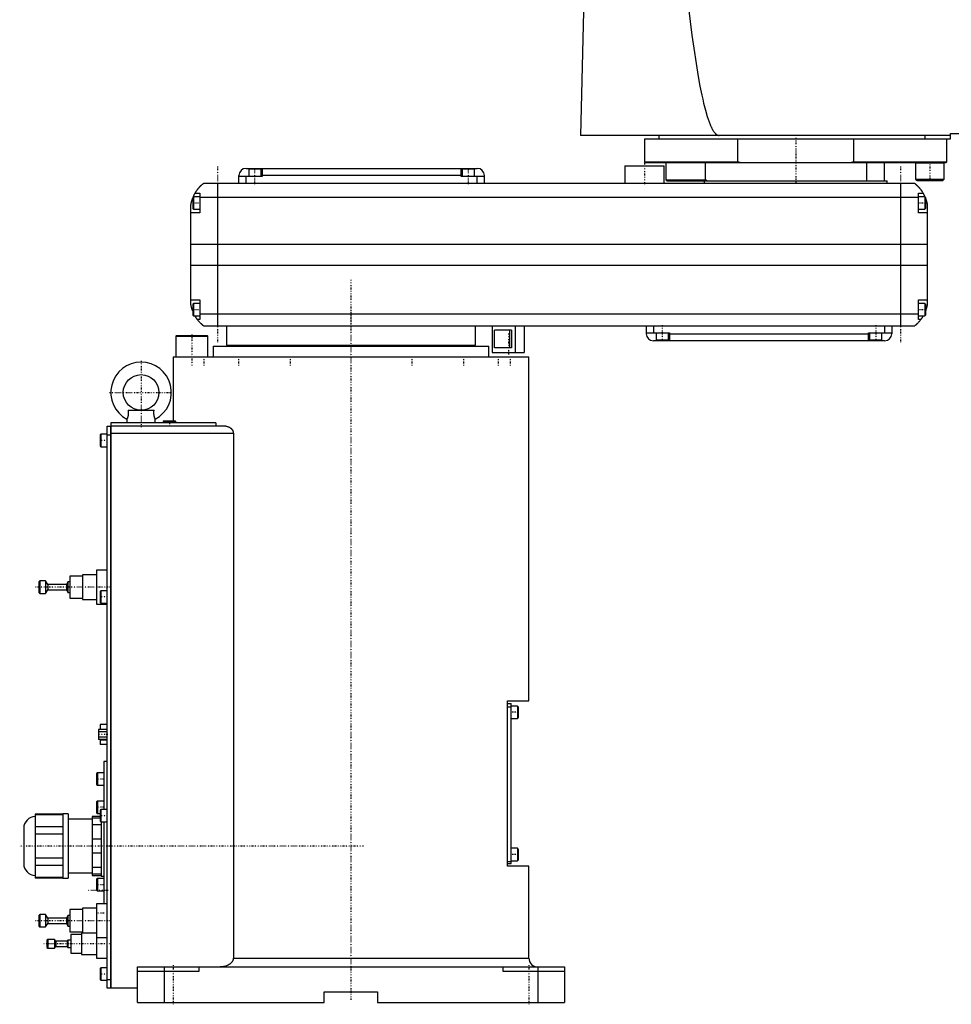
# Model space of a CAD drawing. Extents: x -186 to 706, y -1 to 1172.
# Tile 1 of 3: x -186 to 338, y -1 to 553. Entities that reach past the tile are written whole.
import ezdxf

# ---------------------------------------------------------------- set-up
doc = ezdxf.new("R2010")
doc.units = 0
doc.linetypes.add('CENTER', pattern=[1.5, 0.45, -0.5, 0.05, -0.5])
doc.layers.add('AM_0', color=7, linetype='CONTINUOUS')
doc.layers.add('AM_7', color=7, linetype='CENTER')

msp = doc.modelspace()

# ---------------------------------------------------------------- linework, layer by layer
at = {"layer": 'AM_0', "color": 7, "linetype": 'CONTINUOUS'}
for p, q in [((131.05, 568.63), (128.96, 487.5)), ((337, 487.5), (128.96, 487.5)), ((173, 487.5), (173, 485.5)), ((322.83, 485.5), (322.83, 487.5)), ((337, 485.5), (337, 488.5)), ((337, 488.5), (379, 488.5)), ((165, 485.5), (165, 472.7)), ((165, 485.5), (337, 485.5)), ((217.4, 472.7), (217.4, 485.5)), ((282.6, 485.5), (282.6, 472.7)), ((335, 472.7), (335, 485.5)), ((165, 472.7), (165.5, 472.2)), ((165, 472.7), (217.4, 472.7)), ((165.5, 472.2), (334.5, 472.2)), ((177, 472.2), (177, 462.5)), ((199.28, 462.5), (199.28, 472.2)), ((218.73, 472.2), (217.4, 472.7)), ((282.6, 472.7), (281.27, 472.2)), ((282.6, 472.7), (335, 472.7)), ((290, 462), (290, 472.2)), ((300, 462), (300, 472.2)), ((317.55, 472.2), (317.45, 472.1)), ((317.45, 472.1), (317.45, 463)), ((317.45, 472.1), (333.45, 472.1)), ((333.45, 472.1), (333.35, 472.2)), ((333.45, 463), (333.45, 472.1)), ((334.5, 472.2), (335, 472.7)), ((-63, 460.5), (-63, 465)), ((-59, 469), (71, 469)), ((-57.5, 468.5), (-57.5, 464.5)), ((-50.5, 468.5), (-57.5, 468.5)), ((-54, 469), (-54, 468.5)), ((-50.5, 464.5), (-50.5, 468.5)), ((-50, 469), (-50, 464.5)), ((62, 465), (-50, 465)), ((62, 464.5), (62, 469)), ((62.5, 468.5), (62.5, 464.5)), ((69.5, 468.5), (62.5, 468.5)), ((66, 469), (66, 468.5)), ((69.5, 464.5), (69.5, 468.5)), ((75, 460.5), (75, 465)), ((154, 470.5), (154, 460.5)), ((154, 470.5), (176, 470.5)), ((176, 460.5), (176, 470.5)), ((317, 460.5), (-83, 460.5)), ((-75, 460.5), (-75, 380.5)), ((-50, 464.5), (-63, 464.5)), ((-59, 460.5), (-59, 464.5)), ((75, 464.5), (62, 464.5)), ((71, 460.5), (71, 464.5)), ((177, 462.5), (177.5, 462)), ((177, 462.5), (199.28, 462.5)), ((177.5, 462), (301.5, 462)), ((198.5, 462), (198.5, 460.5)), ((200, 462), (199.28, 462.5)), ((301.5, 460.5), (301.5, 462)), ((309, 460.5), (309, 380.5)), ((317.45, 463), (318.25, 462.2)), ((317.45, 463), (333.45, 463)), ((318.25, 462.2), (332.65, 462.2)), ((332.65, 462.2), (333.45, 463)), ((-87.65, 455), (-85, 455)), ((-85, 455), (-85, 444)), ((319, 444), (319, 455)), ((319, 455), (321.65, 455)), ((-90, 392.5), (-90, 448.5)), ((-88.6, 453), (-89, 452.6)), ((-89, 452.6), (-89, 446.4)), ((-85, 453), (-88.6, 453)), ((-88.6, 453), (-88.6, 446)), ((-85, 452.8), (319, 452.8)), ((322.6, 453), (319, 453)), ((323, 452.6), (322.6, 453)), ((322.6, 453), (322.6, 446)), ((323, 452.6), (323, 446.4)), ((324, 448.5), (324, 392.5)), ((-85, 444), (-90, 444)), ((-89, 446.4), (-88.6, 446)), ((-88.6, 446), (-85, 446)), ((319, 446), (322.6, 446)), ((324, 444), (319, 444)), ((322.6, 446), (323, 446.4)), ((-90, 426.46), (324, 426.46)), ((-90, 414.6), (324, 414.6)), ((-90, 395), (-85, 395)), ((-85, 395), (-85, 384)), ((319, 395), (324, 395)), ((319, 384), (319, 395)), ((-88.6, 393), (-89, 392.6)), ((-89, 392.6), (-89, 386.4)), ((-85, 393), (-88.6, 393)), ((-88.6, 393), (-88.6, 386)), ((322.6, 393), (319, 393)), ((323, 392.6), (322.6, 393)), ((322.6, 393), (322.6, 386)), ((323, 392.6), (323, 386.4)), ((-89, 386.4), (-88.6, 386)), ((-88.6, 386), (-85, 386)), ((-85, 384), (-86.34, 384)), ((-85, 387.22), (319, 387.22)), ((319, 386), (322.6, 386)), ((320.34, 384), (319, 384)), ((322.6, 386), (323, 386.4)), ((-83, 380.5), (317, 380.5)), ((-70, 380.5), (-70, 369.5)), ((70, 369.5), (70, 380.5)), ((79.35, 380.5), (79.35, 365.5)), ((90.17, 378), (80.74, 378)), ((80.74, 368), (80.74, 378)), ((89.06, 378), (89.06, 368)), ((90.17, 378), (90.17, 368)), ((92.35, 380.5), (92.35, 365.5)), ((97.35, 380.5), (97.35, 365.5)), ((166, 380.5), (166, 376)), ((166, 376.5), (179, 376.5)), ((170, 380.5), (170, 376.5)), ((171.5, 376.5), (171.5, 372.5)), ((178.5, 372.5), (178.5, 376.5)), ((179, 376.5), (179, 372)), ((291, 376.5), (304, 376.5)), ((291, 372), (291, 376.5)), ((291.5, 376.5), (291.5, 372.5)), ((298.5, 372.5), (298.5, 376.5)), ((300, 380.5), (300, 376.5)), ((304, 380.5), (304, 376)), ((-98.1, 375), (-98.5, 374.6)), ((-98.5, 374.6), (-98.5, 363)), ((-98.5, 374.6), (-80.5, 374.6)), ((-98.1, 375), (-80.9, 375)), ((-80.5, 374.6), (-80.9, 375)), ((-80.5, 363), (-80.5, 374.6)), ((300, 372), (170, 372)), ((171.5, 372.5), (178.5, 372.5)), ((175, 372), (175, 372.5)), ((179, 376), (291, 376)), ((291.5, 372.5), (298.5, 372.5)), ((295, 372), (295, 372.5)), ((-77.5, 369), (-77.5, 363)), ((-77.5, 369), (77.5, 369)), ((-70, 369.5), (70, 369.5)), ((-55, 369.5), (-55, 369)), ((55, 369), (55, 369.5)), ((77.5, 363), (77.5, 369)), ((79.35, 365.5), (97.35, 365.5)), ((90.17, 368), (80.74, 368)), ((-100, 363), (-100, 327)), ((-100, 363), (100, 363)), ((100, 169.7), (100, 363)), ((-125.28, 333), (-110.72, 333)), ((-126, 328), (-126, 326)), ((-110, 326), (-110, 328)), ((-105.1, 327), (-105.5, 326.6)), ((-105.1, 327), (-98.9, 327)), ((-98.5, 326.6), (-98.9, 327)), ((-137, 8), (-137, 324)), ((-137, 324), (-135.05, 324)), ((-135.05, 8), (-135.05, 324)), ((-135, 323.95), (-135.05, 323.95)), ((-75.99, 326), (-135, 326)), ((-135, 326), (-135, 8)), ((-70.42, 324), (-135, 324)), ((-105.5, 326.6), (-105.5, 326)), ((-105.5, 326.6), (-98.5, 326.6)), ((-98.5, 326), (-98.5, 326.6)), ((-75.99, 326), (-75.99, 324)), ((-140.6, 319.5), (-141, 319.1)), ((-141, 319.1), (-141, 312.9)), ((-137, 319.5), (-140.6, 319.5)), ((-140.6, 319.5), (-140.6, 312.5)), ((-135.05, 319), (-137, 319)), ((-135, 318.95), (-135.05, 318.95)), ((-66.14, 320), (-135, 320)), ((-66.14, 320), (-66.14, 25)), ((-141, 312.9), (-140.6, 312.5)), ((-140.6, 312.5), (-137, 312.5)), ((-151, 239.75), (-158, 239.75)), ((-158, 239.75), (-158, 227.25)), ((-143, 240.5), (-151, 240.5)), ((-151, 240.5), (-151, 226.5)), ((-137, 243), (-143, 243)), ((-143, 243), (-143, 224)), ((-175, 237), (-175.5, 236.5)), ((-175.5, 236.5), (-175.5, 230.5)), ((-171.7, 237), (-175, 237)), ((-175, 237), (-175, 230)), ((-170.5, 235), (-171.7, 237)), ((-171.7, 237), (-171.7, 230)), ((-160, 235), (-170.5, 235)), ((-170.5, 235), (-170.5, 232)), ((-159.1, 236.5), (-160, 235)), ((-160, 235), (-160, 232)), ((-158, 236.5), (-159.1, 236.5)), ((-159.1, 236.5), (-159.1, 230.5)), ((-175.5, 230.5), (-175, 230)), ((-175, 230), (-171.7, 230)), ((-171.7, 230), (-170.5, 232)), ((-170.5, 232), (-160, 232)), ((-160, 232), (-159.1, 230.5)), ((-159.1, 230.5), (-158, 230.5)), ((-158, 227.25), (-151, 227.25)), ((-140.6, 231.5), (-141, 231.1)), ((-141, 231.1), (-141, 224.9)), ((-137, 231.5), (-140.6, 231.5)), ((-140.6, 231.5), (-140.6, 224.5)), ((-151, 226.5), (-143, 226.5)), ((-143, 224), (-137, 224)), ((-141, 224.9), (-140.6, 224.5)), ((-140.6, 224.5), (-137, 224.5)), ((88, 169.7), (100, 169.7)), ((88, 76.7), (88, 169.7)), ((88, 168.2), (90, 168.2)), ((88, 166.2), (90, 166.2)), ((90, 78.2), (90, 168.2)), ((93.6, 166.7), (90, 166.7)), ((94, 166.3), (93.6, 166.7)), ((93.6, 166.7), (93.6, 159.7)), ((94, 166.3), (94, 160.1)), ((-137, 156.4), (-141.1, 156.4)), ((-141.1, 156.4), (-141.1, 153.59)), ((90, 159.7), (93.6, 159.7)), ((93.6, 159.7), (94, 160.1)), ((-137, 153.59), (-142, 153.59)), ((-142, 153.59), (-142, 147.81)), ((-137, 152.14), (-142, 152.14)), ((-137, 149.26), (-142, 149.26)), ((-137, 147.81), (-142, 147.81)), ((-141.1, 147.81), (-141.1, 145)), ((-137, 147.53), (-141.1, 147.53)), ((-137, 145), (-141.1, 145)), ((-137, 135.5), (-139, 135.5)), ((-139, 135.5), (-139, 108.5)), ((-142.6, 129.17), (-143, 128.77)), ((-143, 128.77), (-143, 122.57)), ((-139, 129.17), (-142.6, 129.17)), ((-142.6, 129.17), (-142.6, 122.17)), ((-143, 122.57), (-142.6, 122.17)), ((-142.6, 122.17), (-139, 122.17)), ((-142.6, 113.25), (-143, 112.85)), ((-143, 112.85), (-143, 106.65)), ((-139, 113.25), (-142.6, 113.25)), ((-142.6, 113.25), (-142.6, 106.25)), ((-162, 105.88), (-177.5, 105.88)), ((-177.5, 105.88), (-177.5, 70.12)), ((-177.5, 105.73), (-162, 105.73)), ((-159, 106), (-162, 106)), ((-162, 106), (-162, 70)), ((-159, 106), (-159, 70)), ((-143, 106.65), (-142.6, 106.25)), ((-142.6, 106.25), (-141, 106.25)), ((-140.6, 108.5), (-141, 108.1)), ((-141, 108.1), (-141, 101.9)), ((-137, 108.5), (-140.6, 108.5)), ((-140.6, 108.5), (-140.6, 101.5)), ((-145.5, 103), (-159, 103)), ((-141, 104.5), (-145.5, 104.5)), ((-145.5, 104.5), (-145.5, 71.5)), ((-145.5, 103.87), (-141, 103.87)), ((-140.5, 99.84), (-145.5, 99.84)), ((-141, 101.9), (-140.6, 101.5)), ((-140.6, 101.5), (-137, 101.5)), ((-140.5, 101.51), (-140.5, 71)), ((-139, 101.5), (-139, 55.5)), ((-184, 98), (-184, 78)), ((-162, 98.85), (-177.5, 98.85)), ((-177.5, 94.88), (-162, 94.88)), ((-145.5, 92.03), (-140.5, 92.03)), ((-140.5, 83.97), (-145.5, 83.97)), ((93.6, 86.7), (90, 86.7)), ((94, 86.3), (93.6, 86.7)), ((93.6, 86.7), (93.6, 79.7)), ((94, 86.3), (94, 80.1)), ((-162, 81.12), (-177.5, 81.12)), ((88, 79.2), (90, 79.2)), ((88, 78.2), (90, 78.2)), ((90, 79.7), (93.6, 79.7)), ((93.6, 79.7), (94, 80.1)), ((-177.5, 77.15), (-162, 77.15)), ((-159, 73), (-145.5, 73)), ((-145.5, 76.16), (-140.5, 76.16)), ((-140.5, 72.13), (-145.5, 72.13)), ((100, 76.7), (88, 76.7)), ((100, 25), (100, 76.7)), ((-162, 70.27), (-177.5, 70.27)), ((-177.5, 70.12), (-162, 70.12)), ((-162, 70), (-159, 70)), ((-145.5, 71.5), (-140.5, 71.5)), ((-142.6, 69.75), (-143, 69.35)), ((-143, 69.35), (-143, 63.15)), ((-139, 69.75), (-142.6, 69.75)), ((-142.6, 69.75), (-142.6, 62.75)), ((-140.5, 71), (-139, 71)), ((-143, 63.15), (-142.6, 62.75)), ((-142.6, 62.75), (-139, 62.75)), ((-137, 55.5), (-143, 55.5)), ((-143, 55.5), (-143, 25)), ((-151, 52.25), (-158, 52.25)), ((-158, 52.25), (-158, 39.75)), ((-143, 53), (-151, 53)), ((-151, 53), (-151, 39)), ((-175, 49.5), (-175.5, 49)), ((-175.5, 49), (-175.5, 43)), ((-171.7, 49.5), (-175, 49.5)), ((-175, 49.5), (-175, 42.5)), ((-170.5, 47.5), (-171.7, 49.5)), ((-171.7, 49.5), (-171.7, 42.5)), ((-171.7, 42.5), (-170.5, 44.5)), ((-160, 47.5), (-170.5, 47.5)), ((-170.5, 47.5), (-170.5, 44.5)), ((-170.5, 44.5), (-160, 44.5)), ((-159.1, 49), (-160, 47.5)), ((-160, 47.5), (-160, 44.5)), ((-160, 44.5), (-159.1, 43)), ((-158, 49), (-159.1, 49)), ((-159.1, 49), (-159.1, 43)), ((-175.5, 43), (-175, 42.5)), ((-175, 42.5), (-171.7, 42.5)), ((-159.1, 43), (-158, 43)), ((-158, 39.75), (-151, 39.75)), ((-143, 39), (-151.5, 39)), ((-151.5, 39), (-151.5, 27)), ((-170.5, 35.5), (-171, 35)), ((-171, 35), (-171, 31)), ((-166.6, 35.5), (-170.5, 35.5)), ((-170.5, 35.5), (-170.5, 30.5)), ((-166, 34.5), (-166.6, 35.5)), ((-166.6, 35.5), (-166.6, 30.5)), ((-159.5, 34.5), (-166, 34.5)), ((-166, 34.5), (-166, 31.5)), ((-159.2, 35), (-159.5, 34.5)), ((-159.5, 34.5), (-159.5, 31.5)), ((-157.5, 35), (-159.2, 35)), ((-159.2, 35), (-159.2, 31)), ((-151.5, 38.25), (-157.5, 38.25)), ((-157.5, 38.25), (-157.5, 27.75)), ((-143, 36.5), (-137, 36.5)), ((-171, 31), (-170.5, 30.5)), ((-170.5, 30.5), (-166.6, 30.5)), ((-166.6, 30.5), (-166, 31.5)), ((-166, 31.5), (-159.5, 31.5)), ((-159.5, 31.5), (-159.2, 31)), ((-159.2, 31), (-157.5, 31)), ((-157.5, 27.75), (-151.5, 27.75)), ((-151.5, 27), (-143, 27)), ((-143, 25), (-137, 25)), ((-66.14, 25), (100, 25)), ((-140.6, 19.5), (-141, 19.1)), ((-141, 19.1), (-141, 12.9)), ((-137, 19.5), (-140.6, 19.5)), ((-140.6, 19.5), (-140.6, 12.5)), ((-120, 20), (120, 20)), ((-120, 0), (-120, 20)), ((-85.5, 17.5), (-120, 17.5)), ((-105, 20), (-105, 0)), ((-85.5, 20), (-85.5, 17.5)), ((85.5, 17.5), (85.5, 20)), ((120, 17.5), (85.5, 17.5)), ((105, 20), (105, 0)), ((120, 20), (120, 0)), ((-141, 12.9), (-140.6, 12.5)), ((-140.6, 12.5), (-137, 12.5)), ((-137, 13), (-135.05, 13)), ((-135, 13.05), (-135.05, 13.05)), ((-135.05, 8), (-137, 8)), ((-135, 8.05), (-135.05, 8.05)), ((-120, 8), (-135, 8)), ((-15, 6), (15, 6)), ((-15, 0), (-15, 6)), ((15, 6), (15, 0)), ((-120, 0), (-15, 0)), ((15, 0), (120, 0))]:
    msp.add_line(p, q, dxfattribs=at)
for points in [[(188.61, 568.63, 0), (191.63, 543.92, 0), (195.19, 520.7, 0), (196.21, 515.19, 0), (197.23, 510.17, 0), (197.74, 507.85, 0), (198.25, 505.66, 0), (199.28, 501.64, 0), (200.31, 498.12, 0), (201.33, 495.11, 0), (201.93, 493.58, 0), (202.11, 493.17, 0), (202.28, 492.78, 0), (202.36, 492.59, 0), (202.45, 492.41, 0), (202.62, 492.04, 0), (202.79, 491.69, 0), (202.96, 491.36, 0), (203.13, 491.04, 0), (203.31, 490.73, 0), (203.39, 490.58, 0), (203.48, 490.44, 0), (203.65, 490.16, 0), (203.82, 489.89, 0), (203.91, 489.76, 0), (203.99, 489.64, 0), (204.16, 489.4, 0), (204.34, 489.18, 0), (204.42, 489.07, 0), (204.51, 488.97, 0), (204.68, 488.77, 0), (204.85, 488.59, 0), (205.02, 488.42, 0), (205.2, 488.27, 0), (205.37, 488.13, 0), (205.45, 488.07, 0), (205.54, 488, 0), (205.71, 487.89, 0), (205.88, 487.8, 0), (206.05, 487.71, 0), (206.16, 487.67, 0), (206.18, 487.66, 0), (206.21, 487.65, 0), (206.23, 487.64, 0), (206.24, 487.64, 0), (206.27, 487.63, 0), (206.3, 487.62, 0), (206.33, 487.61, 0), (206.36, 487.6, 0), (206.38, 487.59, 0), (206.4, 487.59, 0), (206.41, 487.58, 0), (206.44, 487.57, 0), (206.47, 487.57, 0), (206.48, 487.56, 0), (206.5, 487.56, 0), (206.53, 487.55, 0), (206.56, 487.55, 0), (206.57, 487.54, 0), (206.58, 487.54, 0), (206.61, 487.54, 0), (206.64, 487.53, 0), (206.67, 487.53, 0), (206.7, 487.52, 0), (206.73, 487.52, 0), (206.74, 487.52, 0), (206.76, 487.51, 0), (206.79, 487.51, 0), (206.81, 487.51, 0), (206.84, 487.51, 0), (206.87, 487.5, 0), (206.9, 487.5, 0), (206.91, 487.5, 0), (206.93, 487.5, 0), (206.96, 487.5, 0), (206.99, 487.5, 0), (207, 487.5, 0)], [(-87.65, 455, 0), (-87.62, 455.05, 0), (-87.57, 455.14, 0), (-87.52, 455.23, 0), (-87.49, 455.27, 0), (-87.46, 455.32, 0), (-87.41, 455.41, 0), (-87.35, 455.5, 0), (-87.3, 455.59, 0), (-87.24, 455.68, 0), (-87.19, 455.76, 0), (-87.16, 455.81, 0), (-87.13, 455.85, 0), (-87.07, 455.94, 0), (-87.02, 456.03, 0), (-86.96, 456.11, 0), (-86.9, 456.2, 0), (-86.85, 456.28, 0), (-86.82, 456.33, 0), (-86.79, 456.37, 0), (-86.73, 456.45, 0), (-86.67, 456.53, 0), (-86.64, 456.58, 0), (-86.62, 456.62, 0), (-86.56, 456.7, 0), (-86.5, 456.78, 0), (-86.47, 456.82, 0), (-86.44, 456.86, 0), (-86.38, 456.94, 0), (-86.33, 457.01, 0), (-86.27, 457.09, 0), (-86.21, 457.17, 0), (-86.15, 457.24, 0), (-86.12, 457.28, 0), (-86.1, 457.32, 0), (-86.04, 457.39, 0), (-85.98, 457.46, 0), (-85.92, 457.54, 0), (-85.87, 457.61, 0), (-85.81, 457.68, 0), (-85.78, 457.71, 0), (-85.75, 457.75, 0), (-85.69, 457.82, 0), (-85.64, 457.89, 0), (-85.58, 457.95, 0), (-85.52, 458.02, 0), (-85.47, 458.08, 0), (-85.44, 458.12, 0), (-85.41, 458.15, 0), (-85.36, 458.21, 0), (-85.3, 458.28, 0), (-85.25, 458.34, 0), (-85.19, 458.4, 0), (-85.14, 458.46, 0), (-85.11, 458.49, 0), (-85.08, 458.52, 0), (-85.03, 458.58, 0), (-84.97, 458.64, 0), (-84.92, 458.7, 0), (-84.87, 458.75, 0), (-84.81, 458.81, 0), (-84.79, 458.84, 0), (-84.76, 458.87, 0), (-84.71, 458.92, 0), (-84.66, 458.98, 0), (-84.63, 459, 0), (-84.6, 459.03, 0), (-84.55, 459.08, 0), (-84.5, 459.13, 0), (-84.48, 459.16, 0), (-84.45, 459.18, 0), (-84.4, 459.23, 0), (-84.35, 459.28, 0), (-84.3, 459.33, 0), (-84.25, 459.38, 0), (-84.2, 459.43, 0), (-84.18, 459.45, 0), (-84.16, 459.47, 0), (-84.11, 459.52, 0), (-84.06, 459.56, 0), (-84.02, 459.61, 0), (-83.97, 459.65, 0), (-83.93, 459.69, 0), (-83.9, 459.71, 0), (-83.88, 459.73, 0), (-83.84, 459.77, 0), (-83.8, 459.81, 0), (-83.75, 459.85, 0), (-83.71, 459.88, 0), (-83.67, 459.92, 0), (-83.66, 459.94, 0), (-83.64, 459.95, 0), (-83.6, 459.99, 0), (-83.56, 460.02, 0), (-83.53, 460.05, 0), (-83.49, 460.08, 0), (-83.46, 460.11, 0), (-83.44, 460.13, 0), (-83.43, 460.14, 0), (-83.39, 460.17, 0), (-83.36, 460.19, 0), (-83.34, 460.22, 0), (-83.31, 460.24, 0), (-83.28, 460.27, 0), (-83.27, 460.28, 0), (-83.25, 460.29, 0), (-83.23, 460.31, 0), (-83.21, 460.33, 0), (-83.2, 460.34, 0), (-83.18, 460.35, 0), (-83.16, 460.36, 0), (-83.14, 460.38, 0), (-83.13, 460.39, 0), (-83.13, 460.4, 0), (-83.11, 460.41, 0), (-83.09, 460.42, 0), (-83.08, 460.44, 0), (-83.06, 460.45, 0), (-83.05, 460.46, 0), (-83.05, 460.46, 0), (-83.04, 460.47, 0), (-83.03, 460.47, 0), (-83.02, 460.48, 0), (-83.02, 460.49, 0), (-83.01, 460.49, 0), (-83.01, 460.49, 0), (-83.01, 460.5, 0), (-83, 460.5, 0), (-83, 460.5, 0), (-83, 460.5, 0), (-83, 460.5, 0)], [(317, 460.5, 0), (317, 460.5, 0), (317, 460.5, 0), (317, 460.5, 0), (317.01, 460.5, 0), (317.01, 460.49, 0), (317.01, 460.49, 0), (317.02, 460.49, 0), (317.02, 460.48, 0), (317.03, 460.47, 0), (317.04, 460.47, 0), (317.05, 460.46, 0), (317.05, 460.46, 0), (317.06, 460.45, 0), (317.08, 460.44, 0), (317.09, 460.42, 0), (317.11, 460.41, 0), (317.12, 460.4, 0), (317.13, 460.39, 0), (317.14, 460.38, 0), (317.16, 460.37, 0), (317.18, 460.35, 0), (317.19, 460.34, 0), (317.2, 460.33, 0), (317.23, 460.31, 0), (317.25, 460.29, 0), (317.27, 460.28, 0), (317.28, 460.27, 0), (317.3, 460.24, 0), (317.33, 460.22, 0), (317.36, 460.2, 0), (317.39, 460.17, 0), (317.42, 460.14, 0), (317.44, 460.13, 0), (317.46, 460.11, 0), (317.49, 460.08, 0), (317.52, 460.05, 0), (317.56, 460.02, 0), (317.6, 459.99, 0), (317.63, 459.96, 0), (317.65, 459.94, 0), (317.67, 459.92, 0), (317.71, 459.89, 0), (317.75, 459.85, 0), (317.79, 459.81, 0), (317.83, 459.77, 0), (317.88, 459.74, 0), (317.9, 459.72, 0), (317.92, 459.69, 0), (317.96, 459.65, 0), (318.01, 459.61, 0), (318.06, 459.57, 0), (318.1, 459.52, 0), (318.15, 459.48, 0), (318.17, 459.46, 0), (318.2, 459.43, 0), (318.25, 459.39, 0), (318.29, 459.34, 0), (318.34, 459.29, 0), (318.39, 459.24, 0), (318.44, 459.19, 0), (318.47, 459.17, 0), (318.49, 459.14, 0), (318.54, 459.09, 0), (318.6, 459.04, 0), (318.62, 459.01, 0), (318.65, 458.98, 0), (318.7, 458.93, 0), (318.75, 458.87, 0), (318.78, 458.85, 0), (318.81, 458.82, 0), (318.86, 458.76, 0), (318.91, 458.71, 0), (318.97, 458.65, 0), (319.02, 458.59, 0), (319.07, 458.53, 0), (319.1, 458.5, 0), (319.13, 458.47, 0), (319.18, 458.41, 0), (319.24, 458.35, 0), (319.29, 458.28, 0), (319.35, 458.22, 0), (319.41, 458.16, 0), (319.43, 458.12, 0), (319.46, 458.09, 0), (319.52, 458.02, 0), (319.58, 457.96, 0), (319.63, 457.89, 0), (319.69, 457.82, 0), (319.75, 457.75, 0), (319.78, 457.72, 0), (319.81, 457.68, 0), (319.86, 457.61, 0), (319.92, 457.54, 0), (319.98, 457.46, 0), (320.04, 457.39, 0), (320.1, 457.32, 0), (320.13, 457.28, 0), (320.15, 457.24, 0), (320.21, 457.16, 0), (320.27, 457.09, 0), (320.33, 457.01, 0), (320.39, 456.93, 0), (320.45, 456.85, 0), (320.48, 456.81, 0), (320.51, 456.77, 0), (320.56, 456.69, 0), (320.62, 456.61, 0), (320.65, 456.57, 0), (320.68, 456.52, 0), (320.74, 456.44, 0), (320.8, 456.36, 0), (320.83, 456.32, 0), (320.85, 456.27, 0), (320.91, 456.19, 0), (320.97, 456.1, 0), (321.02, 456.02, 0), (321.08, 455.93, 0), (321.14, 455.84, 0), (321.16, 455.8, 0), (321.19, 455.76, 0), (321.25, 455.67, 0), (321.3, 455.58, 0), (321.49, 455.27, 0), (321.65, 455, 0)], [(-88.69, 452.91, 0), (-88.65, 453.01, 0), (-88.56, 453.21, 0), (-88.47, 453.4, 0), (-88.43, 453.49, 0), (-88.39, 453.58, 0), (-88.31, 453.76, 0), (-88.22, 453.92, 0), (-88.14, 454.08, 0), (-88.07, 454.23, 0), (-88, 454.36, 0), (-87.96, 454.43, 0), (-87.93, 454.49, 0), (-87.87, 454.6, 0), (-87.82, 454.7, 0), (-87.77, 454.79, 0), (-87.73, 454.86, 0), (-87.7, 454.91, 0), (-87.68, 454.94, 0), (-87.67, 454.96, 0), (-87.66, 454.98, 0), (-87.65, 455, 0), (-87.65, 455, 0)], [(321.65, 455, 0), (321.65, 455, 0), (321.66, 454.98, 0), (321.67, 454.96, 0), (321.68, 454.94, 0), (321.7, 454.91, 0), (321.73, 454.86, 0), (321.77, 454.79, 0), (321.82, 454.7, 0), (321.87, 454.6, 0), (321.93, 454.49, 0), (321.96, 454.43, 0), (322, 454.36, 0), (322.07, 454.23, 0), (322.14, 454.08, 0), (322.22, 453.92, 0), (322.31, 453.76, 0), (322.39, 453.58, 0), (322.43, 453.49, 0), (322.47, 453.4, 0), (322.56, 453.21, 0), (322.65, 453.01, 0), (322.69, 452.91, 0)], [(-90, 448.5, 0), (-89.98, 448.61, 0), (-89.94, 448.82, 0), (-89.9, 449.03, 0), (-89.88, 449.13, 0), (-89.86, 449.23, 0), (-89.81, 449.44, 0), (-89.77, 449.64, 0), (-89.72, 449.85, 0), (-89.66, 450.05, 0), (-89.61, 450.26, 0), (-89.58, 450.36, 0), (-89.55, 450.46, 0), (-89.49, 450.67, 0), (-89.43, 450.87, 0), (-89.37, 451.08, 0), (-89.31, 451.28, 0), (-89.24, 451.48, 0), (-89.21, 451.57, 0), (-89.17, 451.67, 0), (-89.1, 451.86, 0), (-89.03, 452.05, 0), (-89, 452.14, 0)], [(323, 452.14, 0), (323.03, 452.05, 0), (323.1, 451.86, 0), (323.17, 451.67, 0), (323.21, 451.57, 0), (323.24, 451.48, 0), (323.31, 451.28, 0), (323.37, 451.08, 0), (323.43, 450.87, 0), (323.49, 450.67, 0), (323.55, 450.46, 0), (323.58, 450.36, 0), (323.61, 450.26, 0), (323.66, 450.05, 0), (323.72, 449.85, 0), (323.77, 449.64, 0), (323.81, 449.44, 0), (323.86, 449.23, 0), (323.88, 449.13, 0), (323.9, 449.03, 0), (323.94, 448.82, 0), (323.98, 448.61, 0), (324, 448.5, 0)], [(-89, 388.86, 0), (-89.04, 388.96, 0), (-89.11, 389.16, 0), (-89.18, 389.36, 0), (-89.22, 389.46, 0), (-89.25, 389.56, 0), (-89.32, 389.76, 0), (-89.38, 389.97, 0), (-89.45, 390.18, 0), (-89.51, 390.39, 0), (-89.57, 390.59, 0), (-89.6, 390.7, 0), (-89.63, 390.8, 0), (-89.68, 391.01, 0), (-89.73, 391.22, 0), (-89.78, 391.43, 0), (-89.83, 391.63, 0), (-89.87, 391.83, 0), (-89.89, 391.93, 0), (-89.91, 392.03, 0), (-89.95, 392.22, 0), (-89.98, 392.41, 0), (-90, 392.5, 0)], [(324, 392.5, 0), (323.98, 392.41, 0), (323.95, 392.22, 0), (323.91, 392.03, 0), (323.89, 391.93, 0), (323.87, 391.83, 0), (323.83, 391.63, 0), (323.78, 391.43, 0), (323.73, 391.22, 0), (323.68, 391.01, 0), (323.63, 390.8, 0), (323.6, 390.7, 0), (323.57, 390.59, 0), (323.51, 390.39, 0), (323.45, 390.18, 0), (323.38, 389.97, 0), (323.32, 389.76, 0), (323.25, 389.56, 0), (323.22, 389.46, 0), (323.18, 389.36, 0), (323.11, 389.16, 0), (323.04, 388.96, 0), (323, 388.86, 0)], [(-86.34, 384, 0), (-86.34, 384, 0), (-86.35, 384.02, 0), (-86.37, 384.04, 0), (-86.38, 384.06, 0), (-86.4, 384.08, 0), (-86.44, 384.14, 0), (-86.49, 384.21, 0), (-86.55, 384.29, 0), (-86.62, 384.39, 0), (-86.7, 384.5, 0), (-86.74, 384.56, 0), (-86.78, 384.62, 0), (-86.87, 384.75, 0), (-86.96, 384.89, 0), (-87.06, 385.04, 0), (-87.16, 385.2, 0), (-87.27, 385.36, 0), (-87.32, 385.45, 0), (-87.37, 385.53, 0), (-87.48, 385.71, 0), (-87.59, 385.9, 0), (-87.65, 386, 0)], [(-83, 380.5, 0), (-83, 380.5, 0), (-83.01, 380.51, 0), (-83.02, 380.51, 0), (-83.02, 380.52, 0), (-83.03, 380.52, 0), (-83.03, 380.52, 0), (-83.04, 380.53, 0), (-83.04, 380.54, 0), (-83.05, 380.54, 0), (-83.06, 380.55, 0), (-83.07, 380.56, 0), (-83.07, 380.56, 0), (-83.08, 380.57, 0), (-83.09, 380.57, 0), (-83.1, 380.58, 0), (-83.11, 380.59, 0), (-83.11, 380.59, 0), (-83.13, 380.61, 0), (-83.14, 380.62, 0), (-83.15, 380.62, 0), (-83.16, 380.63, 0), (-83.17, 380.64, 0), (-83.19, 380.66, 0), (-83.21, 380.67, 0), (-83.22, 380.69, 0), (-83.24, 380.7, 0), (-83.25, 380.71, 0), (-83.26, 380.72, 0), (-83.28, 380.74, 0), (-83.3, 380.75, 0), (-83.32, 380.77, 0), (-83.35, 380.79, 0), (-83.37, 380.81, 0), (-83.38, 380.82, 0), (-83.39, 380.83, 0), (-83.42, 380.85, 0), (-83.44, 380.87, 0), (-83.47, 380.9, 0), (-83.49, 380.92, 0), (-83.52, 380.94, 0), (-83.54, 380.96, 0), (-83.55, 380.97, 0), (-83.58, 380.99, 0), (-83.61, 381.02, 0), (-83.64, 381.05, 0), (-83.67, 381.07, 0), (-83.7, 381.1, 0), (-83.71, 381.11, 0), (-83.73, 381.13, 0), (-83.76, 381.16, 0), (-83.79, 381.19, 0), (-83.83, 381.22, 0), (-83.86, 381.25, 0), (-83.89, 381.28, 0), (-83.91, 381.3, 0), (-83.93, 381.31, 0), (-83.96, 381.35, 0), (-84, 381.38, 0), (-84.02, 381.4, 0), (-84.04, 381.41, 0), (-84.07, 381.45, 0), (-84.11, 381.48, 0), (-84.13, 381.5, 0), (-84.15, 381.52, 0), (-84.19, 381.56, 0), (-84.22, 381.59, 0), (-84.26, 381.63, 0), (-84.3, 381.67, 0), (-84.34, 381.71, 0), (-84.36, 381.73, 0), (-84.38, 381.75, 0), (-84.42, 381.79, 0), (-84.46, 381.83, 0), (-84.6, 381.97, 0), (-84.86, 382.23, 0), (-85.11, 382.51, 0), (-85.38, 382.81, 0), (-85.51, 382.97, 0), (-85.65, 383.13, 0), (-85.92, 383.46, 0), (-86.2, 383.82, 0), (-86.34, 384, 0)], [(320.34, 384, 0), (320.2, 383.81, 0), (319.92, 383.45, 0), (319.64, 383.11, 0), (319.5, 382.95, 0), (319.36, 382.79, 0), (319.1, 382.49, 0), (318.84, 382.22, 0), (318.59, 381.96, 0), (318.45, 381.81, 0), (318.41, 381.77, 0), (318.37, 381.73, 0), (318.35, 381.71, 0), (318.33, 381.69, 0), (318.29, 381.66, 0), (318.25, 381.62, 0), (318.21, 381.58, 0), (318.17, 381.55, 0), (318.14, 381.51, 0), (318.12, 381.49, 0), (318.1, 381.47, 0), (318.06, 381.44, 0), (318.03, 381.4, 0), (318.01, 381.39, 0), (317.99, 381.37, 0), (317.96, 381.34, 0), (317.92, 381.31, 0), (317.9, 381.29, 0), (317.89, 381.27, 0), (317.85, 381.24, 0), (317.82, 381.21, 0), (317.79, 381.18, 0), (317.75, 381.15, 0), (317.72, 381.12, 0), (317.71, 381.11, 0), (317.69, 381.09, 0), (317.66, 381.07, 0), (317.63, 381.04, 0), (317.6, 381.01, 0), (317.57, 380.99, 0), (317.54, 380.96, 0), (317.53, 380.95, 0), (317.52, 380.94, 0), (317.49, 380.91, 0), (317.46, 380.89, 0), (317.44, 380.87, 0), (317.41, 380.85, 0), (317.39, 380.83, 0), (317.38, 380.82, 0), (317.37, 380.81, 0), (317.34, 380.79, 0), (317.32, 380.77, 0), (317.3, 380.75, 0), (317.28, 380.73, 0), (317.26, 380.72, 0), (317.25, 380.71, 0), (317.24, 380.7, 0), (317.22, 380.69, 0), (317.2, 380.67, 0), (317.19, 380.66, 0), (317.17, 380.64, 0), (317.16, 380.63, 0), (317.15, 380.62, 0), (317.14, 380.62, 0), (317.13, 380.61, 0), (317.11, 380.59, 0), (317.11, 380.59, 0), (317.1, 380.58, 0), (317.09, 380.57, 0), (317.08, 380.57, 0), (317.07, 380.56, 0), (317.07, 380.56, 0), (317.06, 380.55, 0), (317.05, 380.54, 0), (317.04, 380.54, 0), (317.04, 380.53, 0), (317.03, 380.52, 0), (317.03, 380.52, 0), (317.02, 380.52, 0), (317.02, 380.51, 0), (317.01, 380.51, 0), (317, 380.5, 0), (317, 380.5, 0)], [(321.65, 386, 0), (321.59, 385.9, 0), (321.48, 385.71, 0), (321.37, 385.53, 0), (321.32, 385.45, 0), (321.27, 385.36, 0), (321.16, 385.2, 0), (321.06, 385.04, 0), (320.96, 384.89, 0), (320.87, 384.75, 0), (320.78, 384.62, 0), (320.74, 384.56, 0), (320.7, 384.5, 0), (320.62, 384.39, 0), (320.55, 384.29, 0), (320.49, 384.21, 0), (320.44, 384.14, 0), (320.4, 384.08, 0), (320.38, 384.06, 0), (320.37, 384.04, 0), (320.35, 384.02, 0), (320.34, 384, 0), (320.34, 384, 0)], [(-125.28, 333, 0), (-125.26, 332.81, 0), (-125.24, 332.58, 0), (-125.23, 332.51, 0), (-125.23, 332.45, 0), (-125.23, 332.42, 0), (-125.22, 332.38, 0), (-125.22, 332.32, 0), (-125.22, 332.25, 0), (-125.21, 332.18, 0), (-125.21, 332.12, 0), (-125.2, 332.05, 0), (-125.2, 332.02, 0), (-125.2, 331.99, 0), (-125.2, 331.92, 0), (-125.2, 331.85, 0), (-125.2, 331.82, 0), (-125.2, 331.79, 0), (-125.19, 331.72, 0), (-125.19, 331.65, 0), (-125.19, 331.62, 0), (-125.19, 331.59, 0), (-125.19, 331.52, 0), (-125.19, 331.45, 0), (-125.2, 331.39, 0), (-125.2, 331.32, 0), (-125.2, 331.26, 0), (-125.2, 331.22, 0), (-125.2, 331.19, 0), (-125.2, 331.12, 0), (-125.21, 331.06, 0), (-125.21, 330.99, 0), (-125.22, 330.93, 0), (-125.22, 330.86, 0), (-125.22, 330.83, 0), (-125.23, 330.8, 0), (-125.23, 330.73, 0), (-125.24, 330.67, 0), (-125.24, 330.61, 0), (-125.25, 330.54, 0), (-125.26, 330.48, 0), (-125.26, 330.45, 0), (-125.27, 330.42, 0), (-125.28, 330.35, 0), (-125.28, 330.29, 0), (-125.29, 330.23, 0), (-125.3, 330.17, 0), (-125.31, 330.11, 0), (-125.32, 330.08, 0), (-125.32, 330.05, 0), (-125.34, 329.99, 0), (-125.35, 329.93, 0), (-125.36, 329.87, 0), (-125.37, 329.81, 0), (-125.38, 329.76, 0), (-125.39, 329.73, 0), (-125.4, 329.7, 0), (-125.41, 329.64, 0), (-125.42, 329.59, 0), (-125.43, 329.56, 0), (-125.44, 329.53, 0), (-125.45, 329.48, 0), (-125.46, 329.43, 0), (-125.47, 329.4, 0), (-125.48, 329.37, 0), (-125.49, 329.32, 0), (-125.51, 329.27, 0), (-125.52, 329.22, 0), (-125.54, 329.17, 0), (-125.55, 329.12, 0), (-125.56, 329.1, 0), (-125.57, 329.08, 0), (-125.58, 329.03, 0), (-125.6, 328.99, 0), (-125.61, 328.94, 0), (-125.63, 328.9, 0), (-125.64, 328.85, 0), (-125.65, 328.83, 0), (-125.66, 328.81, 0), (-125.67, 328.77, 0), (-125.69, 328.73, 0), (-125.7, 328.69, 0), (-125.72, 328.66, 0), (-125.73, 328.62, 0), (-125.74, 328.6, 0), (-125.74, 328.58, 0), (-125.76, 328.55, 0), (-125.77, 328.51, 0), (-125.78, 328.48, 0), (-125.8, 328.45, 0), (-125.81, 328.42, 0), (-125.82, 328.4, 0), (-125.82, 328.39, 0), (-125.83, 328.36, 0), (-125.85, 328.33, 0), (-125.86, 328.31, 0), (-125.87, 328.28, 0), (-125.88, 328.26, 0), (-125.89, 328.25, 0), (-125.89, 328.23, 0), (-125.9, 328.21, 0), (-125.91, 328.19, 0), (-125.91, 328.18, 0), (-125.92, 328.17, 0), (-125.93, 328.15, 0), (-125.94, 328.13, 0), (-125.94, 328.13, 0), (-125.94, 328.12, 0), (-125.95, 328.1, 0), (-125.96, 328.09, 0), (-125.96, 328.07, 0), (-125.97, 328.06, 0), (-125.98, 328.05, 0), (-125.98, 328.05, 0), (-125.98, 328.04, 0), (-125.98, 328.03, 0), (-125.99, 328.02, 0), (-125.99, 328.02, 0), (-125.99, 328.01, 0), (-126, 328.01, 0), (-126, 328.01, 0), (-126, 328, 0), (-126, 328, 0), (-126, 328, 0), (-126, 328, 0)], [(-110, 328, 0), (-110, 328, 0), (-110, 328, 0), (-110, 328, 0), (-110, 328.01, 0), (-110, 328.01, 0), (-110.01, 328.01, 0), (-110.01, 328.02, 0), (-110.01, 328.02, 0), (-110.02, 328.03, 0), (-110.02, 328.04, 0), (-110.02, 328.05, 0), (-110.02, 328.05, 0), (-110.03, 328.06, 0), (-110.04, 328.07, 0), (-110.04, 328.09, 0), (-110.05, 328.1, 0), (-110.06, 328.12, 0), (-110.06, 328.13, 0), (-110.06, 328.13, 0), (-110.07, 328.15, 0), (-110.08, 328.17, 0), (-110.09, 328.18, 0), (-110.09, 328.19, 0), (-110.1, 328.21, 0), (-110.11, 328.23, 0), (-110.11, 328.25, 0), (-110.12, 328.26, 0), (-110.13, 328.28, 0), (-110.14, 328.31, 0), (-110.15, 328.33, 0), (-110.17, 328.36, 0), (-110.18, 328.39, 0), (-110.18, 328.4, 0), (-110.19, 328.42, 0), (-110.2, 328.45, 0), (-110.22, 328.48, 0), (-110.23, 328.51, 0), (-110.24, 328.55, 0), (-110.26, 328.58, 0), (-110.26, 328.6, 0), (-110.27, 328.62, 0), (-110.28, 328.66, 0), (-110.3, 328.69, 0), (-110.31, 328.73, 0), (-110.33, 328.77, 0), (-110.34, 328.81, 0), (-110.35, 328.83, 0), (-110.36, 328.85, 0), (-110.37, 328.9, 0), (-110.39, 328.94, 0), (-110.4, 328.99, 0), (-110.42, 329.03, 0), (-110.43, 329.08, 0), (-110.44, 329.1, 0), (-110.45, 329.12, 0), (-110.46, 329.17, 0), (-110.48, 329.22, 0), (-110.49, 329.27, 0), (-110.51, 329.32, 0), (-110.52, 329.37, 0), (-110.53, 329.4, 0), (-110.54, 329.43, 0), (-110.55, 329.48, 0), (-110.56, 329.53, 0), (-110.57, 329.56, 0), (-110.58, 329.59, 0), (-110.59, 329.64, 0), (-110.6, 329.7, 0), (-110.61, 329.73, 0), (-110.62, 329.75, 0), (-110.63, 329.81, 0), (-110.64, 329.87, 0), (-110.65, 329.93, 0), (-110.66, 329.99, 0), (-110.68, 330.05, 0), (-110.68, 330.08, 0), (-110.69, 330.11, 0), (-110.7, 330.17, 0), (-110.71, 330.23, 0), (-110.72, 330.29, 0), (-110.72, 330.35, 0), (-110.73, 330.42, 0), (-110.74, 330.45, 0), (-110.74, 330.48, 0), (-110.75, 330.54, 0), (-110.76, 330.61, 0), (-110.76, 330.67, 0), (-110.77, 330.73, 0), (-110.77, 330.8, 0), (-110.78, 330.83, 0), (-110.78, 330.86, 0), (-110.78, 330.93, 0), (-110.79, 330.99, 0), (-110.79, 331.06, 0), (-110.8, 331.12, 0), (-110.8, 331.19, 0), (-110.8, 331.22, 0), (-110.8, 331.26, 0), (-110.8, 331.32, 0), (-110.8, 331.39, 0), (-110.81, 331.46, 0), (-110.81, 331.52, 0), (-110.81, 331.59, 0), (-110.81, 331.62, 0), (-110.81, 331.65, 0), (-110.81, 331.72, 0), (-110.8, 331.79, 0), (-110.8, 331.82, 0), (-110.8, 331.85, 0), (-110.8, 331.92, 0), (-110.8, 331.99, 0), (-110.8, 332.02, 0), (-110.8, 332.05, 0), (-110.79, 332.12, 0), (-110.79, 332.19, 0), (-110.78, 332.25, 0), (-110.78, 332.32, 0), (-110.78, 332.38, 0), (-110.77, 332.42, 0), (-110.77, 332.45, 0), (-110.77, 332.51, 0), (-110.76, 332.58, 0), (-110.74, 332.81, 0), (-110.72, 333, 0)], [(-70.42, 324, 0), (-70.27, 324, 0), (-69.97, 323.98, 0), (-69.66, 323.93, 0), (-69.5, 323.9, 0), (-69.34, 323.86, 0), (-69.03, 323.76, 0), (-68.72, 323.64, 0), (-68.41, 323.5, 0), (-68.12, 323.33, 0), (-67.83, 323.14, 0), (-67.69, 323.03, 0), (-67.67, 323.01, 0), (-67.62, 322.98, 0), (-67.58, 322.94, 0), (-67.55, 322.92, 0), (-67.53, 322.9, 0), (-67.49, 322.86, 0), (-67.45, 322.83, 0), (-67.4, 322.79, 0), (-67.36, 322.75, 0), (-67.32, 322.7, 0), (-67.3, 322.68, 0), (-67.28, 322.66, 0), (-67.24, 322.62, 0), (-67.2, 322.58, 0), (-67.16, 322.53, 0), (-67.12, 322.49, 0), (-67.08, 322.44, 0), (-67.06, 322.42, 0), (-67.04, 322.4, 0), (-67, 322.35, 0), (-66.96, 322.3, 0), (-66.92, 322.25, 0), (-66.88, 322.2, 0), (-66.84, 322.14, 0), (-66.83, 322.12, 0), (-66.81, 322.09, 0), (-66.77, 322.04, 0), (-66.74, 321.98, 0), (-66.7, 321.93, 0), (-66.67, 321.87, 0), (-66.63, 321.81, 0), (-66.62, 321.78, 0), (-66.6, 321.75, 0), (-66.57, 321.69, 0), (-66.54, 321.63, 0), (-66.51, 321.57, 0), (-66.48, 321.51, 0), (-66.45, 321.45, 0), (-66.44, 321.42, 0), (-66.42, 321.39, 0), (-66.4, 321.32, 0), (-66.37, 321.26, 0), (-66.36, 321.23, 0), (-66.35, 321.19, 0), (-66.33, 321.13, 0), (-66.31, 321.06, 0), (-66.3, 321.03, 0), (-66.29, 321, 0), (-66.27, 320.93, 0), (-66.25, 320.86, 0), (-66.23, 320.79, 0), (-66.22, 320.73, 0), (-66.21, 320.66, 0), (-66.2, 320.62, 0), (-66.19, 320.59, 0), (-66.18, 320.52, 0), (-66.17, 320.45, 0), (-66.16, 320.38, 0), (-66.16, 320.31, 0), (-66.15, 320.24, 0), (-66.15, 320.21, 0), (-66.15, 320.17, 0), (-66.15, 320.1, 0), (-66.14, 320.03, 0), (-66.14, 320, 0)], [(-66.14, 25, 0), (-66.14, 24.96, 0), (-66.15, 24.87, 0), (-66.15, 24.78, 0), (-66.15, 24.74, 0), (-66.16, 24.69, 0), (-66.17, 24.6, 0), (-66.18, 24.51, 0), (-66.19, 24.42, 0), (-66.21, 24.33, 0), (-66.23, 24.24, 0), (-66.24, 24.2, 0), (-66.25, 24.15, 0), (-66.28, 24.06, 0), (-66.3, 23.98, 0), (-66.33, 23.89, 0), (-66.36, 23.8, 0), (-66.4, 23.72, 0), (-66.41, 23.68, 0), (-66.43, 23.63, 0), (-66.47, 23.55, 0), (-66.5, 23.47, 0), (-66.52, 23.43, 0), (-66.54, 23.4, 0), (-66.58, 23.32, 0), (-66.62, 23.24, 0), (-66.65, 23.21, 0), (-66.67, 23.17, 0), (-66.71, 23.09, 0), (-66.76, 23.02, 0), (-66.81, 22.94, 0), (-66.86, 22.87, 0), (-66.92, 22.79, 0), (-66.94, 22.76, 0), (-66.97, 22.72, 0), (-67.03, 22.65, 0), (-67.09, 22.58, 0), (-67.15, 22.51, 0), (-67.21, 22.44, 0), (-67.27, 22.37, 0), (-67.3, 22.33, 0), (-67.33, 22.3, 0), (-67.4, 22.23, 0), (-67.46, 22.17, 0), (-67.53, 22.11, 0), (-67.6, 22.04, 0), (-67.66, 21.98, 0), (-67.7, 21.95, 0), (-67.73, 21.92, 0), (-67.8, 21.87, 0), (-67.87, 21.81, 0), (-67.93, 21.76, 0), (-68, 21.71, 0), (-68.07, 21.65, 0), (-68.11, 21.63, 0), (-68.14, 21.6, 0), (-68.21, 21.55, 0), (-68.29, 21.5, 0), (-68.36, 21.45, 0), (-68.44, 21.4, 0), (-68.51, 21.35, 0), (-68.55, 21.33, 0), (-68.59, 21.3, 0), (-68.67, 21.26, 0), (-68.75, 21.21, 0), (-68.79, 21.19, 0), (-68.83, 21.16, 0), (-68.91, 21.12, 0), (-68.99, 21.07, 0), (-69.03, 21.05, 0), (-69.07, 21.03, 0), (-69.16, 20.99, 0), (-69.24, 20.95, 0), (-69.53, 20.81, 0), (-70.04, 20.6, 0), (-70.53, 20.44, 0), (-71.05, 20.3, 0), (-71.59, 20.18, 0), (-71.86, 20.13, 0), (-72.14, 20.09, 0), (-72.69, 20.03, 0), (-73.23, 20, 0), (-73.48, 20, 0)]]:
    msp.add_polyline3d(points, dxfattribs=at)
msp.add_circle((-118, 343), 10, dxfattribs=at)
for centre, radius, start, end in [((-59, 465), 4, 90, 180), ((71, 465), 4, 0, 90), ((170, 376), 4, 180, 270), ((300, 376), 4, 270, 0), ((-118, 343), 17, 298.0725, 241.9275), ((-177.5, 98), 6.5, 90, 180), ((-177.5, 78), 6.5, 180, 270), ((105, 25), 5, 180, 270)]:
    msp.add_arc(centre, radius, start, end, dxfattribs=at)
at = {"layer": 'AM_7', "color": 4, "linetype": 'CENTER'}
for p, q in [((250, 486.17), (250, 471.54)), ((250, 480.07), (250, 459.92)), ((165, 472.05), (165, 459.95)), ((325.45, 472.7), (325.45, 461.7)), ((-75, 470), (-75, 371)), ((-54, 460.1), (-54, 468.9)), ((66, 460.1), (66, 468.9)), ((309, 470), (309, 371)), ((-84.8, 449.5), (-89.2, 449.5)), ((323.2, 449.5), (318.8, 449.5)), ((0, 406.4), (0, 1.6)), ((-84.8, 389.5), (-89.2, 389.5)), ((0, 388.38), (0, 380.12)), ((323.2, 389.5), (318.8, 389.5)), ((175, 380.9), (175, 372.1)), ((295, 380.9), (295, 372.1)), ((-89.5, 375.6), (-89.5, 357.75)), ((88.6, 376.05), (88.6, 363.95)), ((-118, 360.85), (-118, 323.55)), ((-82.69, 363.25), (-82.69, 357.75)), ((-63.29, 363.25), (-63.29, 357.75)), ((-34.25, 363.25), (-34.25, 357.75)), ((34.25, 363.25), (34.25, 357.75)), ((63.29, 363.25), (63.29, 357.75)), ((82.69, 363.25), (82.69, 357.75)), ((89.5, 363.25), (89.5, 357.75)), ((-135.85, 343), (-100.15, 343)), ((-102, 327.15), (-102, 323.85)), ((-136.8, 316), (-141.2, 316)), ((-135.07, 233.5), (-177.43, 233.5)), ((-136.8, 228), (-141.2, 228)), ((94.2, 163.2), (89.8, 163.2)), ((-136.75, 150.7), (-142.25, 150.7)), ((-138.8, 125.67), (-143.2, 125.67)), ((-138.8, 109.75), (-143.2, 109.75)), ((-136.8, 105), (-141.2, 105)), ((6.95, 88), (-186.25, 88)), ((94.2, 83.2), (89.8, 83.2)), ((-136.5, 63), (-147.5, 63)), ((-138.8, 66.25), (-143.2, 66.25)), ((-138.8, 50.33), (-143.2, 50.33)), ((-135.07, 46), (-177.43, 46)), ((-135.3, 33), (-172.7, 33)), ((-100, 21), (-100, -1)), ((100, 21), (100, -1)), ((-136.8, 16), (-141.2, 16))]:
    msp.add_line(p, q, dxfattribs=at)

doc.saveas('drawing.dxf')
